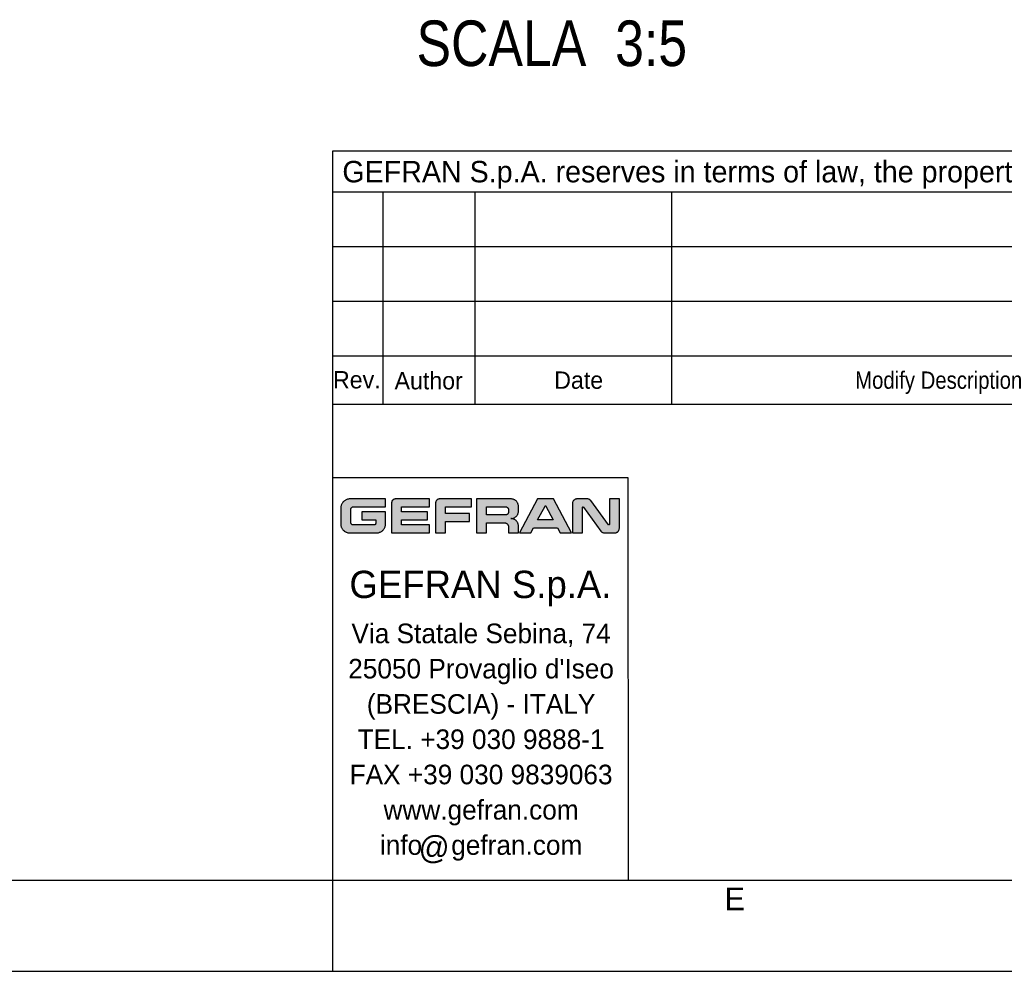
# Model space of a CAD drawing. Header units: millimetres. Extents: x 0 to 594, y 0 to 420.
# Tile 29 of 120: x 350 to 458, y 0 to 104. Entities that reach past the tile are written whole.
import ezdxf

# ---------------------------------------------------------------- set-up
doc = ezdxf.new("R2010")
doc.units = ezdxf.units.MM
doc.header["$LTSCALE"] = 32.67
doc.layers.get('0').update_dxf_attribs({"linetype": 'CONTINUOUS'})
doc.styles.get("Standard").update_dxf_attribs({"font": 'txt', "width": 0.85})
doc.styles.add('TEXTSTYLE_2', font='trium.ttf')
doc.styles.add('TEXTSTYLE_3', font='trium.ttf')
doc.styles.add('TEXTSTYLE_4', font='triumb.ttf')

msp = doc.modelspace()

# ---------------------------------------------------------------- hatches: boundary and pattern name
at = {"linetype": 'CONTINUOUS'}
h = msp.add_hatch(color=2, dxfattribs=at)
h.paths.add_polyline_path([(415.10111, 48.13798), (415.14811, 48.15514), (415.19327, 48.17697), (415.23615, 48.2033), (415.27631, 48.23389), (415.31331, 48.26843), (415.33658, 48.29416), (415.36716, 48.33432), (415.3935, 48.3772), (415.41533, 48.42235), (415.43249, 48.46935), (415.44484, 48.51782), (415.45231, 48.56742), (415.45481, 48.61786), (415.45481, 51.83941), (414.3591, 51.83941), (414.3591, 49.04573), (414.35668, 49.02952), (414.34957, 49.01473), (414.33824, 49.00253), (414.33494, 49.00009), (414.32016, 48.99299), (414.30395, 48.99057), (414.28779, 48.99299), (414.28308, 48.9947), (414.26983, 49.0029), (414.26055, 49.01412), (412.32271, 51.65239), (412.29413, 51.68943), (412.26303, 51.72194), (412.22725, 51.75219), (412.18855, 51.77832), (412.14741, 51.80004), (412.10428, 51.81713), (412.05961, 51.82946), (412.01375, 51.83691), (411.96702, 51.83941), (410.8097, 51.83937), (410.75924, 51.83686), (410.70962, 51.8294), (410.66113, 51.81705), (410.61411, 51.79989), (410.56895, 51.77806), (410.52606, 51.75173), (410.48589, 51.72115), (410.46019, 51.69791), (410.42565, 51.66093), (410.39507, 51.62078), (410.36874, 51.57792), (410.3469, 51.53279), (410.32975, 51.4858), (410.31739, 51.43735), (410.30993, 51.38776), (410.30743, 51.33733), (410.30743, 48.11566), (411.40314, 48.11566), (411.40314, 50.90933), (411.40556, 50.92555), (411.41266, 50.94034), (411.41508, 50.94363), (411.42728, 50.95495), (411.44206, 50.96206), (411.45829, 50.96448), (411.47416, 50.96207), (411.48892, 50.95497), (411.50133, 50.94356), (411.50241, 50.9422), (413.4329, 48.3148), (413.4602, 48.27686), (413.46726, 48.26833), (413.49943, 48.23431), (413.53502, 48.20404), (413.57358, 48.17785), (413.61468, 48.15601), (413.6579, 48.13874), (413.70285, 48.12618), (413.7492, 48.11846), (413.79666, 48.11566), (414.95259, 48.11566), (415.00304, 48.11816), (415.05264, 48.12563)])
h.paths.add_polyline_path([(407.33808, 51.09282), (407.34802, 51.09372), (407.35796, 51.09282), (407.36743, 51.09016), (407.37626, 51.0858), (407.38424, 51.07984), (407.3911, 51.07242), (407.39644, 51.06405), (408.20673, 49.54006), (406.48899, 49.54006), (407.29952, 51.06405), (407.30502, 51.07262), (407.31173, 51.07983), (407.31973, 51.0858), (407.32859, 51.09016)])
h.paths.add_polyline_path([(403.80077, 49.71829), (403.85944, 49.73894), (403.91647, 49.764), (403.97156, 49.79334), (404.02441, 49.82682), (404.0747, 49.86427), (404.12212, 49.90546), (404.15983, 49.94314), (404.20108, 49.99052), (404.23858, 50.04077), (404.27212, 50.09359), (404.30152, 50.14865), (404.32663, 50.20565), (404.34734, 50.2643), (404.36356, 50.32434), (404.37523, 50.38551), (404.38229, 50.44761), (404.38469, 50.51042), (404.38469, 51.00935), (404.38235, 51.0723), (404.37536, 51.13453), (404.36375, 51.19582), (404.34759, 51.25597), (404.32695, 51.31472), (404.30191, 51.3718), (404.2726, 51.42692), (404.23915, 51.47978), (404.20175, 51.53006), (404.16061, 51.57745), (404.12286, 51.61526), (404.07557, 51.65644), (404.02541, 51.69386), (403.97269, 51.72732), (403.91773, 51.75664), (403.86083, 51.78168), (403.80226, 51.80232), (403.7423, 51.81847), (403.68118, 51.83007), (403.61913, 51.83706), (403.55632, 51.83941), (399.7794, 51.83941), (399.7794, 48.1165), (400.87511, 48.1165), (400.87511, 49.21454), (402.85745, 49.21454), (402.9028, 49.21221), (402.94732, 49.20527), (402.99073, 49.19377), (403.0327, 49.17782), (403.07286, 49.15755), (403.1108, 49.13313), (403.1461, 49.10482), (403.17832, 49.07292), (403.18075, 49.07022), (403.20912, 49.03499), (403.23358, 48.99712), (403.25389, 48.95705), (403.26986, 48.9152), (403.28136, 48.87194), (403.28832, 48.8276), (403.29065, 48.78247), (403.29065, 48.1165), (404.38634, 48.1165), (404.38634, 48.8486), (404.384, 48.91129), (404.377, 48.97332), (404.36539, 49.03449), (404.34921, 49.09458), (404.32852, 49.15334), (404.30342, 49.21049), (404.27402, 49.26574), (404.24046, 49.31877), (404.20292, 49.36926), (404.16163, 49.41689), (404.1221, 49.45645), (404.07452, 49.49776), (404.02409, 49.53531), (403.97113, 49.56887), (403.91597, 49.59828), (403.85891, 49.62338), (403.80024, 49.64406), (403.74025, 49.66024), (403.67916, 49.67185), (403.61722, 49.67885), (403.55459, 49.68119), (403.61742, 49.68353), (403.67952, 49.69052), (403.74071, 49.70213)])
h.paths.add_polyline_path([(385.60735, 51.79959), (385.54202, 51.77765), (385.4781, 51.75102), (385.41585, 51.71977), (385.35557, 51.68401), (385.29753, 51.64386), (385.24208, 51.59951), (385.18952, 51.55117), (385.14018, 51.49908), (385.11797, 51.47313), (385.07397, 51.41609), (385.03398, 51.35619), (384.99823, 51.29377), (384.9669, 51.2292), (384.94014, 51.16283), (384.91806, 51.09498), (384.90075, 51.02598), (384.88826, 50.95609), (384.88063, 50.8856), (384.87788, 50.81472), (384.87788, 49.09221), (384.88048, 49.02187), (384.88793, 48.95265), (384.90016, 48.88467), (384.9171, 48.81811), (384.93869, 48.75314), (384.96485, 48.68996), (384.99548, 48.62879), (385.03049, 48.56986), (385.06974, 48.51343), (385.11307, 48.45975), (385.1603, 48.40908), (385.21122, 48.36169), (385.26561, 48.31784), (385.2799, 48.30732), (385.3382, 48.26826), (385.39927, 48.23329), (385.46282, 48.20259), (385.52856, 48.1763), (385.59619, 48.15455), (385.66545, 48.13746), (385.73606, 48.1251), (385.80779, 48.11754), (385.88042, 48.11484), (388.80645, 48.11484), (388.87707, 48.11744), (388.94694, 48.1249), (389.01589, 48.13718), (389.08369, 48.15423), (389.15012, 48.17598), (389.21492, 48.20237), (389.27783, 48.23328), (389.33854, 48.26859), (389.39675, 48.30814), (389.45216, 48.35174), (389.50447, 48.39918), (389.52522, 48.41996), (389.57259, 48.47234), (389.61611, 48.52781), (389.65558, 48.58607), (389.69081, 48.64683), (389.72163, 48.70977), (389.74792, 48.77461), (389.76958, 48.84107), (389.78654, 48.9089), (389.79872, 48.97786), (389.80609, 49.04775), (389.80859, 49.11839), (389.80846, 49.12082), (389.80792, 49.22592), (389.80809, 49.98568), (389.80859, 50.41165), (387.1816, 50.41165), (387.1816, 49.54006), (388.71288, 49.54006), (388.71288, 49.13083), (388.71048, 49.10477), (388.70336, 49.07977), (388.69169, 49.05642), (388.67579, 49.03547), (388.66711, 49.02679), (388.64616, 49.01089), (388.62281, 48.99922), (388.59781, 48.99211), (388.57175, 48.98971), (386.25639, 48.98922), (386.21918, 48.99164), (386.18277, 48.99886), (386.14758, 49.01079), (386.11415, 49.02726), (386.08305, 49.04804), (386.05492, 49.07272), (386.03039, 49.10075), (386.00994, 49.1315), (385.99387, 49.16441), (385.98238, 49.19896), (385.9756, 49.23471), (385.97361, 49.2713), (385.97371, 49.75108), (385.97462, 50.5698), (385.97529, 50.68009), (385.97542, 50.68253), (385.97784, 50.71985), (385.98505, 50.75626), (385.99694, 50.79133), (386.01336, 50.82459), (386.03408, 50.8555), (386.05682, 50.88157), (386.08467, 50.90629), (386.11536, 50.92701), (386.14837, 50.94343), (386.18316, 50.95531), (386.21929, 50.96252), (386.25639, 50.96494), (389.80859, 50.96534), (389.80859, 51.83941), (385.8786, 51.83941), (385.80965, 51.83671), (385.74135, 51.82915), (385.67386, 51.81677)])
h.paths.add_polyline_path([(390.76718, 51.81979), (390.72637, 51.80471), (390.68719, 51.78553), (390.65003, 51.7624), (390.61529, 51.73554), (390.59853, 51.72041), (390.56822, 51.68849), (390.54136, 51.65377), (390.51824, 51.61663), (390.49905, 51.57748), (390.48397, 51.5367), (390.47311, 51.49462), (390.46656, 51.45154), (390.46436, 51.40773), (390.46436, 48.11562), (394.62311, 48.11562), (394.62311, 48.98722), (391.56007, 48.98722), (391.56007, 49.54006), (394.41139, 49.54006), (394.41139, 50.41663), (391.56007, 50.41663), (391.56007, 50.96699), (394.62642, 50.96699), (394.62642, 51.83941), (390.89623, 51.83941), (390.85239, 51.83721), (390.80929, 51.83065)])
h.paths.add_polyline_path([(395.59435, 51.82035), (395.55407, 51.8057), (395.51536, 51.78706), (395.47858, 51.76458), (395.44412, 51.73846), (395.42029, 51.7169), (395.39079, 51.68513), (395.36466, 51.65067), (395.34218, 51.6139), (395.32354, 51.5752), (395.30889, 51.53493), (395.29834, 51.49341), (395.29197, 51.45093), (395.28984, 51.40773), (395.28984, 48.11566), (396.38555, 48.11566), (396.38555, 49.37822), (399.01442, 49.37822), (399.01442, 50.24979), (396.38555, 50.24979), (396.38555, 50.96283), (399.23145, 50.96283), (399.23145, 51.83941), (395.72157, 51.83941), (395.67837, 51.83727), (395.63588, 51.8309)])
h.paths.add_polyline_path([(403.04791, 50.09354), (403.02418, 50.09052), (403.00012, 50.08951), (400.87511, 50.08951), (400.87511, 50.96446), (403.00016, 50.96446), (403.02422, 50.96345), (403.04796, 50.96043), (403.07127, 50.95543), (403.09406, 50.94846), (403.11619, 50.93958), (403.13753, 50.92883), (403.15794, 50.91627), (403.17726, 50.90198), (403.19534, 50.88607), (403.20396, 50.87745), (403.21986, 50.85937), (403.23414, 50.84005), (403.2467, 50.81963), (403.25746, 50.79828), (403.26634, 50.77614), (403.2733, 50.75334), (403.27831, 50.73002), (403.28133, 50.70627), (403.28234, 50.6822), (403.28234, 50.37261), (403.28133, 50.34842), (403.27831, 50.32457), (403.27331, 50.30116), (403.26635, 50.2783), (403.25748, 50.2561), (403.24674, 50.2347), (403.2342, 50.21424), (403.21994, 50.19489), (403.20407, 50.17678), (403.19521, 50.1679), (403.17714, 50.15199), (403.15784, 50.13771), (403.13744, 50.12514), (403.11611, 50.11439), (403.09399, 50.10551), (403.07122, 50.09855)])
h.paths.add_polyline_path([(405.72542, 48.11484), (406.02998, 48.67182), (408.66574, 48.67182), (408.97028, 48.11484), (410.19955, 48.11484), (408.22511, 51.83941), (406.4706, 51.83941), (404.48449, 48.11484)])

# ---------------------------------------------------------------- linework, layer by layer
at = {"color": 2, "linetype": 'CONTINUOUS'}
for p, q in [((384, 90.05248), (570.21398, 90.05248)), ((384, 62.23223), (384, 90.05248)), ((384, 85.55796), (570.21398, 85.55796)), ((389.52166, 62.23223), (389.52166, 85.55796)), ((399.64503, 62.23223), (399.64503, 85.55796)), ((421.22315, 62.23223), (421.22315, 85.55796)), ((384, 79.55334), (477, 79.55334)), ((384, 73.54872), (477, 73.54872)), ((384, 67.5441), (477, 67.5441)), ((384.88063, 50.8856), (384.87788, 50.81472)), ((384.87788, 50.81472), (384.87788, 49.09221)), ((384.88826, 50.95609), (384.88063, 50.8856)), ((384.90075, 51.02598), (384.88826, 50.95609)), ((384.91806, 51.09498), (384.90075, 51.02598)), ((384.94014, 51.16283), (384.91806, 51.09498)), ((384.9669, 51.2292), (384.94014, 51.16283)), ((384.99823, 51.29377), (384.9669, 51.2292)), ((385.03398, 51.35619), (384.99823, 51.29377)), ((385.07397, 51.41609), (385.03398, 51.35619)), ((385.11797, 51.47313), (385.07397, 51.41609)), ((385.14018, 51.49908), (385.11797, 51.47313)), ((385.18952, 51.55117), (385.14018, 51.49908)), ((385.24208, 51.59951), (385.18952, 51.55117)), ((385.29753, 51.64386), (385.24208, 51.59951)), ((385.35557, 51.68401), (385.29753, 51.64386)), ((385.41585, 51.71977), (385.35557, 51.68401)), ((385.4781, 51.75102), (385.41585, 51.71977)), ((385.54202, 51.77765), (385.4781, 51.75102)), ((385.60735, 51.79959), (385.54202, 51.77765)), ((385.67386, 51.81677), (385.60735, 51.79959)), ((385.74135, 51.82915), (385.67386, 51.81677)), ((385.80965, 51.83671), (385.74135, 51.82915)), ((385.8786, 51.83941), (385.80965, 51.83671)), ((389.80859, 51.83941), (385.8786, 51.83941)), ((385.98505, 50.75626), (385.99694, 50.79133)), ((385.99694, 50.79133), (386.01336, 50.82459)), ((386.01336, 50.82459), (386.03408, 50.8555)), ((386.03408, 50.8555), (386.05682, 50.88157)), ((386.05682, 50.88157), (386.08467, 50.90629)), ((386.08467, 50.90629), (386.11536, 50.92701)), ((386.11536, 50.92701), (386.14837, 50.94343)), ((386.14837, 50.94343), (386.18316, 50.95531)), ((386.18316, 50.95531), (386.21929, 50.96252)), ((386.21929, 50.96252), (386.25639, 50.96494)), ((386.25639, 50.96494), (389.80859, 50.96534)), ((389.80859, 50.96534), (389.80859, 51.83941)), ((390.46656, 51.45154), (390.46436, 51.40773)), ((390.46436, 51.40773), (390.46436, 48.11562)), ((390.47311, 51.49462), (390.46656, 51.45154)), ((390.48397, 51.5367), (390.47311, 51.49462)), ((390.49905, 51.57748), (390.48397, 51.5367)), ((390.51824, 51.61663), (390.49905, 51.57748)), ((390.54136, 51.65377), (390.51824, 51.61663)), ((390.56822, 51.68849), (390.54136, 51.65377)), ((390.59853, 51.72041), (390.56822, 51.68849)), ((390.61529, 51.73554), (390.59853, 51.72041)), ((390.65003, 51.7624), (390.61529, 51.73554)), ((390.68719, 51.78553), (390.65003, 51.7624)), ((390.72637, 51.80471), (390.68719, 51.78553)), ((390.76718, 51.81979), (390.72637, 51.80471)), ((390.80929, 51.83065), (390.76718, 51.81979)), ((390.85239, 51.83721), (390.80929, 51.83065)), ((390.89623, 51.83941), (390.85239, 51.83721)), ((394.62642, 51.83941), (390.89623, 51.83941)), ((391.56007, 50.96699), (394.62642, 50.96699)), ((391.56007, 50.41663), (391.56007, 50.96699)), ((394.62642, 50.96699), (394.62642, 51.83941)), ((395.29197, 51.45093), (395.28984, 51.40773)), ((395.28984, 51.40773), (395.28984, 48.11566)), ((395.29834, 51.49341), (395.29197, 51.45093)), ((395.30889, 51.53493), (395.29834, 51.49341)), ((395.32354, 51.5752), (395.30889, 51.53493)), ((395.34218, 51.6139), (395.32354, 51.5752)), ((395.36466, 51.65067), (395.34218, 51.6139)), ((395.39079, 51.68513), (395.36466, 51.65067)), ((395.42029, 51.7169), (395.39079, 51.68513)), ((395.44412, 51.73846), (395.42029, 51.7169)), ((395.47858, 51.76458), (395.44412, 51.73846)), ((395.51536, 51.78706), (395.47858, 51.76458)), ((395.55407, 51.8057), (395.51536, 51.78706)), ((395.59435, 51.82035), (395.55407, 51.8057)), ((395.63588, 51.8309), (395.59435, 51.82035)), ((395.67837, 51.83727), (395.63588, 51.8309)), ((395.72157, 51.83941), (395.67837, 51.83727)), ((399.23145, 51.83941), (395.72157, 51.83941)), ((396.38555, 50.96283), (399.23145, 50.96283)), ((396.38555, 50.24979), (396.38555, 50.96283)), ((399.23145, 50.96283), (399.23145, 51.83941)), ((403.55632, 51.83941), (399.7794, 51.83941)), ((399.7794, 51.83941), (399.7794, 48.1165)), ((400.87511, 50.96446), (403.00016, 50.96446)), ((400.87511, 50.08951), (400.87511, 50.96446)), ((403.00016, 50.96446), (403.02422, 50.96345)), ((403.02422, 50.96345), (403.04796, 50.96043)), ((403.04796, 50.96043), (403.07127, 50.95543)), ((403.07127, 50.95543), (403.09406, 50.94846)), ((403.09406, 50.94846), (403.11619, 50.93958)), ((403.11619, 50.93958), (403.13753, 50.92883)), ((403.13753, 50.92883), (403.15794, 50.91627)), ((403.15794, 50.91627), (403.17726, 50.90198)), ((403.17726, 50.90198), (403.19534, 50.88607)), ((403.19534, 50.88607), (403.20396, 50.87745)), ((403.20396, 50.87745), (403.21986, 50.85937)), ((403.21986, 50.85937), (403.23414, 50.84005)), ((403.23414, 50.84005), (403.2467, 50.81963)), ((403.2467, 50.81963), (403.25746, 50.79828)), ((403.25746, 50.79828), (403.26634, 50.77614)), ((403.61913, 51.83706), (403.55632, 51.83941)), ((403.68118, 51.83007), (403.61913, 51.83706)), ((403.7423, 51.81847), (403.68118, 51.83007)), ((403.80226, 51.80232), (403.7423, 51.81847)), ((403.86083, 51.78168), (403.80226, 51.80232)), ((403.91773, 51.75664), (403.86083, 51.78168)), ((403.97269, 51.72732), (403.91773, 51.75664)), ((404.02541, 51.69386), (403.97269, 51.72732)), ((404.07557, 51.65644), (404.02541, 51.69386)), ((404.12286, 51.61526), (404.07557, 51.65644)), ((404.16061, 51.57745), (404.12286, 51.61526)), ((404.20175, 51.53006), (404.16061, 51.57745)), ((404.23915, 51.47978), (404.20175, 51.53006)), ((404.2726, 51.42692), (404.23915, 51.47978)), ((404.30191, 51.3718), (404.2726, 51.42692)), ((404.32695, 51.31472), (404.30191, 51.3718)), ((404.34759, 51.25597), (404.32695, 51.31472)), ((404.36375, 51.19582), (404.34759, 51.25597)), ((404.37536, 51.13453), (404.36375, 51.19582)), ((404.38235, 51.0723), (404.37536, 51.13453)), ((404.38469, 51.00935), (404.38235, 51.0723)), ((404.38469, 50.51042), (404.38469, 51.00935)), ((406.4706, 51.83941), (404.48449, 48.11484)), ((408.22511, 51.83941), (406.4706, 51.83941)), ((406.48899, 49.54006), (407.29952, 51.06405)), ((407.29952, 51.06405), (407.30502, 51.07262)), ((407.30502, 51.07262), (407.31173, 51.07983)), ((407.31173, 51.07983), (407.31973, 51.0858)), ((407.31973, 51.0858), (407.32859, 51.09016)), ((407.32859, 51.09016), (407.33808, 51.09282)), ((407.33808, 51.09282), (407.34802, 51.09372)), ((407.34802, 51.09372), (407.35796, 51.09282)), ((407.35796, 51.09282), (407.36743, 51.09016)), ((407.36743, 51.09016), (407.37626, 51.0858)), ((407.37626, 51.0858), (407.38424, 51.07984)), ((407.38424, 51.07984), (407.3911, 51.07242)), ((407.3911, 51.07242), (407.39644, 51.06405)), ((407.39644, 51.06405), (408.20673, 49.54006)), ((410.19955, 48.11484), (408.22511, 51.83941)), ((410.30993, 51.38776), (410.30743, 51.33733)), ((410.30743, 51.33733), (410.30743, 48.11566)), ((410.31739, 51.43735), (410.30993, 51.38776)), ((410.32975, 51.4858), (410.31739, 51.43735)), ((410.3469, 51.53279), (410.32975, 51.4858)), ((410.36874, 51.57792), (410.3469, 51.53279)), ((410.39507, 51.62078), (410.36874, 51.57792)), ((410.42565, 51.66093), (410.39507, 51.62078)), ((410.46019, 51.69791), (410.42565, 51.66093)), ((410.48589, 51.72115), (410.46019, 51.69791)), ((410.52606, 51.75173), (410.48589, 51.72115)), ((410.56895, 51.77806), (410.52606, 51.75173)), ((410.61411, 51.79989), (410.56895, 51.77806)), ((410.66113, 51.81705), (410.61411, 51.79989)), ((410.70962, 51.8294), (410.66113, 51.81705)), ((410.75924, 51.83686), (410.70962, 51.8294)), ((410.8097, 51.83937), (410.75924, 51.83686)), ((411.96702, 51.83941), (410.8097, 51.83937)), ((411.40314, 50.90933), (411.40556, 50.92555)), ((411.40314, 48.11566), (411.40314, 50.90933)), ((411.40556, 50.92555), (411.41266, 50.94034)), ((411.41266, 50.94034), (411.41508, 50.94363)), ((411.41508, 50.94363), (411.42728, 50.95495)), ((411.42728, 50.95495), (411.44206, 50.96206)), ((411.44206, 50.96206), (411.45829, 50.96448)), ((411.45829, 50.96448), (411.47416, 50.96207)), ((411.47416, 50.96207), (411.48892, 50.95497)), ((411.48892, 50.95497), (411.50133, 50.94356)), ((411.50133, 50.94356), (411.50241, 50.9422)), ((411.50241, 50.9422), (413.4329, 48.3148)), ((412.01375, 51.83691), (411.96702, 51.83941)), ((412.05961, 51.82946), (412.01375, 51.83691)), ((412.10428, 51.81713), (412.05961, 51.82946)), ((412.14741, 51.80004), (412.10428, 51.81713)), ((412.18855, 51.77832), (412.14741, 51.80004)), ((412.22725, 51.75219), (412.18855, 51.77832)), ((412.26303, 51.72194), (412.22725, 51.75219)), ((412.29413, 51.68943), (412.26303, 51.72194)), ((412.32271, 51.65239), (412.29413, 51.68943)), ((414.26055, 49.01412), (412.32271, 51.65239)), ((415.45481, 51.83941), (414.3591, 51.83941)), ((414.3591, 51.83941), (414.3591, 49.04573)), ((415.45481, 48.61786), (415.45481, 51.83941)), ((385.97361, 49.2713), (385.97371, 49.75108)), ((385.97371, 49.75108), (385.97462, 50.5698)), ((385.97462, 50.5698), (385.97529, 50.68009)), ((385.97529, 50.68009), (385.97542, 50.68253)), ((385.97542, 50.68253), (385.97784, 50.71985)), ((385.97784, 50.71985), (385.98505, 50.75626)), ((389.80859, 50.41165), (387.1816, 50.41165)), ((387.1816, 50.41165), (387.1816, 49.54006)), ((389.80792, 49.22592), (389.80809, 49.98568)), ((389.80809, 49.98568), (389.80859, 50.41165)), ((394.41139, 50.41663), (391.56007, 50.41663)), ((394.41139, 49.54006), (394.41139, 50.41663)), ((399.01442, 50.24979), (396.38555, 50.24979)), ((399.01442, 49.37822), (399.01442, 50.24979)), ((403.00012, 50.08951), (400.87511, 50.08951)), ((403.02418, 50.09052), (403.00012, 50.08951)), ((403.04791, 50.09354), (403.02418, 50.09052)), ((403.07122, 50.09855), (403.04791, 50.09354)), ((403.09399, 50.10551), (403.07122, 50.09855)), ((403.11611, 50.11439), (403.09399, 50.10551)), ((403.13744, 50.12514), (403.11611, 50.11439)), ((403.15784, 50.13771), (403.13744, 50.12514)), ((403.17714, 50.15199), (403.15784, 50.13771)), ((403.19521, 50.1679), (403.17714, 50.15199)), ((403.20407, 50.17678), (403.19521, 50.1679)), ((403.21994, 50.19489), (403.20407, 50.17678)), ((403.2342, 50.21424), (403.21994, 50.19489)), ((403.24674, 50.2347), (403.2342, 50.21424)), ((403.25748, 50.2561), (403.24674, 50.2347)), ((403.26635, 50.2783), (403.25748, 50.2561)), ((403.26634, 50.77614), (403.2733, 50.75334)), ((403.27331, 50.30116), (403.26635, 50.2783)), ((403.2733, 50.75334), (403.27831, 50.73002)), ((403.27831, 50.32457), (403.27331, 50.30116)), ((403.27831, 50.73002), (403.28133, 50.70627)), ((403.28133, 50.34842), (403.27831, 50.32457)), ((403.28133, 50.70627), (403.28234, 50.6822)), ((403.28234, 50.37261), (403.28133, 50.34842)), ((403.28234, 50.6822), (403.28234, 50.37261)), ((403.74071, 49.70213), (403.80077, 49.71829)), ((403.80077, 49.71829), (403.85944, 49.73894)), ((403.85944, 49.73894), (403.91647, 49.764)), ((403.91647, 49.764), (403.97156, 49.79334)), ((403.97156, 49.79334), (404.02441, 49.82682)), ((404.02441, 49.82682), (404.0747, 49.86427)), ((404.0747, 49.86427), (404.12212, 49.90546)), ((404.12212, 49.90546), (404.15983, 49.94314)), ((404.15983, 49.94314), (404.20108, 49.99052)), ((404.20108, 49.99052), (404.23858, 50.04077)), ((404.23858, 50.04077), (404.27212, 50.09359)), ((404.27212, 50.09359), (404.30152, 50.14865)), ((404.30152, 50.14865), (404.32663, 50.20565)), ((404.32663, 50.20565), (404.34734, 50.2643)), ((404.34734, 50.2643), (404.36356, 50.32434)), ((404.36356, 50.32434), (404.37523, 50.38551)), ((404.37523, 50.38551), (404.38229, 50.44761)), ((404.38229, 50.44761), (404.38469, 50.51042)), ((384.87788, 49.09221), (384.88048, 49.02187)), ((384.88048, 49.02187), (384.88793, 48.95265)), ((384.88793, 48.95265), (384.90016, 48.88467)), ((384.90016, 48.88467), (384.9171, 48.81811)), ((384.9171, 48.81811), (384.93869, 48.75314)), ((384.93869, 48.75314), (384.96485, 48.68996)), ((384.96485, 48.68996), (384.99548, 48.62879)), ((384.99548, 48.62879), (385.03049, 48.56986)), ((385.9756, 49.23471), (385.97361, 49.2713)), ((385.98238, 49.19896), (385.9756, 49.23471)), ((385.99387, 49.16441), (385.98238, 49.19896)), ((386.00994, 49.1315), (385.99387, 49.16441)), ((386.03039, 49.10075), (386.00994, 49.1315)), ((386.05492, 49.07272), (386.03039, 49.10075)), ((386.08305, 49.04804), (386.05492, 49.07272)), ((386.11415, 49.02726), (386.08305, 49.04804)), ((386.14758, 49.01079), (386.11415, 49.02726)), ((386.18277, 48.99886), (386.14758, 49.01079)), ((386.21918, 48.99164), (386.18277, 48.99886)), ((386.25639, 48.98922), (386.21918, 48.99164)), ((388.57175, 48.98971), (386.25639, 48.98922)), ((387.1816, 49.54006), (388.71288, 49.54006)), ((388.59781, 48.99211), (388.57175, 48.98971)), ((388.62281, 48.99922), (388.59781, 48.99211)), ((388.64616, 49.01089), (388.62281, 48.99922)), ((388.66711, 49.02679), (388.64616, 49.01089)), ((388.67579, 49.03547), (388.66711, 49.02679)), ((388.69169, 49.05642), (388.67579, 49.03547)), ((388.70336, 49.07977), (388.69169, 49.05642)), ((388.71048, 49.10477), (388.70336, 49.07977)), ((388.71288, 49.13083), (388.71048, 49.10477)), ((388.71288, 49.54006), (388.71288, 49.13083)), ((389.65558, 48.58607), (389.69081, 48.64683)), ((389.69081, 48.64683), (389.72163, 48.70977)), ((389.72163, 48.70977), (389.74792, 48.77461)), ((389.74792, 48.77461), (389.76958, 48.84107)), ((389.76958, 48.84107), (389.78654, 48.9089)), ((389.78654, 48.9089), (389.79872, 48.97786)), ((389.79872, 48.97786), (389.80609, 49.04775)), ((389.80609, 49.04775), (389.80859, 49.11839)), ((389.80846, 49.12082), (389.80792, 49.22592)), ((389.80859, 49.11839), (389.80846, 49.12082)), ((391.56007, 49.54006), (394.41139, 49.54006)), ((391.56007, 48.98722), (391.56007, 49.54006)), ((394.62311, 48.98722), (391.56007, 48.98722)), ((394.62311, 48.11562), (394.62311, 48.98722)), ((396.38555, 49.37822), (399.01442, 49.37822)), ((396.38555, 48.11566), (396.38555, 49.37822)), ((400.87511, 49.21454), (402.85745, 49.21454)), ((400.87511, 48.1165), (400.87511, 49.21454)), ((402.85745, 49.21454), (402.9028, 49.21221)), ((402.9028, 49.21221), (402.94732, 49.20527)), ((402.94732, 49.20527), (402.99073, 49.19377)), ((402.99073, 49.19377), (403.0327, 49.17782)), ((403.0327, 49.17782), (403.07286, 49.15755)), ((403.07286, 49.15755), (403.1108, 49.13313)), ((403.1108, 49.13313), (403.1461, 49.10482)), ((403.1461, 49.10482), (403.17832, 49.07292)), ((403.17832, 49.07292), (403.18075, 49.07022)), ((403.18075, 49.07022), (403.20912, 49.03499)), ((403.20912, 49.03499), (403.23358, 48.99712)), ((403.23358, 48.99712), (403.25389, 48.95705)), ((403.25389, 48.95705), (403.26986, 48.9152)), ((403.26986, 48.9152), (403.28136, 48.87194)), ((403.28136, 48.87194), (403.28832, 48.8276)), ((403.28832, 48.8276), (403.29065, 48.78247)), ((403.29065, 48.78247), (403.29065, 48.1165)), ((403.55459, 49.68119), (403.61742, 49.68353)), ((403.61722, 49.67885), (403.55459, 49.68119)), ((403.67916, 49.67185), (403.61722, 49.67885)), ((403.61742, 49.68353), (403.67952, 49.69052)), ((403.74025, 49.66024), (403.67916, 49.67185)), ((403.67952, 49.69052), (403.74071, 49.70213)), ((403.80024, 49.64406), (403.74025, 49.66024)), ((403.85891, 49.62338), (403.80024, 49.64406)), ((403.91597, 49.59828), (403.85891, 49.62338)), ((403.97113, 49.56887), (403.91597, 49.59828)), ((404.02409, 49.53531), (403.97113, 49.56887)), ((404.07452, 49.49776), (404.02409, 49.53531)), ((404.1221, 49.45645), (404.07452, 49.49776)), ((404.16163, 49.41689), (404.1221, 49.45645)), ((404.20292, 49.36926), (404.16163, 49.41689)), ((404.24046, 49.31877), (404.20292, 49.36926)), ((404.27402, 49.26574), (404.24046, 49.31877)), ((404.30342, 49.21049), (404.27402, 49.26574)), ((404.32852, 49.15334), (404.30342, 49.21049)), ((404.34921, 49.09458), (404.32852, 49.15334)), ((404.36539, 49.03449), (404.34921, 49.09458)), ((404.377, 48.97332), (404.36539, 49.03449)), ((404.384, 48.91129), (404.377, 48.97332)), ((404.38634, 48.8486), (404.384, 48.91129)), ((404.38634, 48.1165), (404.38634, 48.8486)), ((405.72542, 48.11484), (406.02998, 48.67182)), ((406.02998, 48.67182), (408.66574, 48.67182)), ((408.20673, 49.54006), (406.48899, 49.54006)), ((408.66574, 48.67182), (408.97028, 48.11484)), ((414.26983, 49.0029), (414.26055, 49.01412)), ((414.28308, 48.9947), (414.26983, 49.0029)), ((414.28779, 48.99299), (414.28308, 48.9947)), ((414.30395, 48.99057), (414.28779, 48.99299)), ((414.32016, 48.99299), (414.30395, 48.99057)), ((414.33494, 49.00009), (414.32016, 48.99299)), ((414.33824, 49.00253), (414.33494, 49.00009)), ((414.34957, 49.01473), (414.33824, 49.00253)), ((414.35668, 49.02952), (414.34957, 49.01473)), ((414.3591, 49.04573), (414.35668, 49.02952)), ((385.03049, 48.56986), (385.06974, 48.51343)), ((385.06974, 48.51343), (385.11307, 48.45975)), ((385.11307, 48.45975), (385.1603, 48.40908)), ((385.1603, 48.40908), (385.21122, 48.36169)), ((385.21122, 48.36169), (385.26561, 48.31784)), ((385.26561, 48.31784), (385.2799, 48.30732)), ((385.2799, 48.30732), (385.3382, 48.26826)), ((385.3382, 48.26826), (385.39927, 48.23329)), ((385.39927, 48.23329), (385.46282, 48.20259)), ((385.46282, 48.20259), (385.52856, 48.1763)), ((385.52856, 48.1763), (385.59619, 48.15455)), ((385.59619, 48.15455), (385.66545, 48.13746)), ((385.66545, 48.13746), (385.73606, 48.1251)), ((385.73606, 48.1251), (385.80779, 48.11754)), ((385.80779, 48.11754), (385.88042, 48.11484)), ((385.88042, 48.11484), (388.80645, 48.11484)), ((388.80645, 48.11484), (388.87707, 48.11744)), ((388.87707, 48.11744), (388.94694, 48.1249)), ((388.94694, 48.1249), (389.01589, 48.13718)), ((389.01589, 48.13718), (389.08369, 48.15423)), ((389.08369, 48.15423), (389.15012, 48.17598)), ((389.15012, 48.17598), (389.21492, 48.20237)), ((389.21492, 48.20237), (389.27783, 48.23328)), ((389.27783, 48.23328), (389.33854, 48.26859)), ((389.33854, 48.26859), (389.39675, 48.30814)), ((389.39675, 48.30814), (389.45216, 48.35174)), ((389.45216, 48.35174), (389.50447, 48.39918)), ((389.50447, 48.39918), (389.52522, 48.41996)), ((389.52522, 48.41996), (389.57259, 48.47234)), ((389.57259, 48.47234), (389.61611, 48.52781)), ((389.61611, 48.52781), (389.65558, 48.58607)), ((390.46436, 48.11562), (394.62311, 48.11562)), ((395.28984, 48.11566), (396.38555, 48.11566)), ((399.7794, 48.1165), (400.87511, 48.1165)), ((403.29065, 48.1165), (404.38634, 48.1165)), ((404.48449, 48.11484), (405.72542, 48.11484)), ((408.97028, 48.11484), (410.19955, 48.11484)), ((410.30743, 48.11566), (411.40314, 48.11566)), ((413.4329, 48.3148), (413.4602, 48.27686)), ((413.4602, 48.27686), (413.46726, 48.26833)), ((413.46726, 48.26833), (413.49943, 48.23431)), ((413.49943, 48.23431), (413.53502, 48.20404)), ((413.53502, 48.20404), (413.57358, 48.17785)), ((413.57358, 48.17785), (413.61468, 48.15601)), ((413.61468, 48.15601), (413.6579, 48.13874)), ((413.6579, 48.13874), (413.70285, 48.12618)), ((413.70285, 48.12618), (413.7492, 48.11846)), ((413.7492, 48.11846), (413.79666, 48.11566)), ((413.79666, 48.11566), (414.95259, 48.11566)), ((414.95259, 48.11566), (415.00304, 48.11816)), ((415.00304, 48.11816), (415.05264, 48.12563)), ((415.05264, 48.12563), (415.10111, 48.13798)), ((415.10111, 48.13798), (415.14811, 48.15514)), ((415.14811, 48.15514), (415.19327, 48.17697)), ((415.19327, 48.17697), (415.23615, 48.2033)), ((415.23615, 48.2033), (415.27631, 48.23389)), ((415.27631, 48.23389), (415.31331, 48.26843)), ((415.31331, 48.26843), (415.33658, 48.29416)), ((415.33658, 48.29416), (415.36716, 48.33432)), ((415.36716, 48.33432), (415.3935, 48.3772)), ((415.3935, 48.3772), (415.41533, 48.42235)), ((415.41533, 48.42235), (415.43249, 48.46935)), ((415.43249, 48.46935), (415.44484, 48.51782)), ((415.44484, 48.51782), (415.45231, 48.56742)), ((415.45231, 48.56742), (415.45481, 48.61786)), ((0, 0), (594, 0))]:
    msp.add_line(p, q, dxfattribs=at)
at = {"color": 7, "linetype": 'CONTINUOUS'}
for p, q in [((384, 62.23223), (570.21398, 62.23223)), ((384, 0), (384, 62.23223)), ((384, 54.18726), (416.38069, 54.18726)), ((416.38069, 54.18726), (416.41272, 10)), ((20, 10), (570.21398, 10))]:
    msp.add_line(p, q, dxfattribs=at)

# ---------------------------------------------------------------- texts
at = {"color": 2, "linetype": 'CONTINUOUS', "insert": (422.89085, 104.34539), "char_height": 5, "width": 56.4285714, "attachment_point": 3, "line_spacing_factor": 0.9}
msp.add_mtext('SCALA  3:5', dxfattribs=at)
at = {"color": 2, "linetype": 'CONTINUOUS'}
for s, insert, char_height, width, attachment_point, line_spacing_factor, style in [('GEFRAN S.p.A. reserves in terms of law, the property in the following drawing: no copy to third parties without authorization', (385.05645, 88.93256), 2.35, 182.6385185, 1, 0.9, 'TEXTSTYLE_2'), ('Author', (390.78464, 65.76386), 1.9, 7.9237037, 1, 0.9, 'TEXTSTYLE_2'), ('Modify Description', (441.30739, 65.82692), 1.9, 22.1877778, 1, 0.9, 'TEXTSTYLE_2'), ('Rev.', (384.03325, 65.86835), 1.9, 5.4537037, 1, 0.9, 'TEXTSTYLE_2'), ('Date', (408.30832, 65.82845), 1.9, 5.5944444, 1, 0.9, 'TEXTSTYLE_2'), ('GEFRAN S.p.A.', (400.21025, 43.96002), 3, 31.1444444, 2, 0.9, 'TEXTSTYLE_4'), ("Via Statale Sebina, 74\\P25050 Provaglio d'Iseo\\P(BRESCIA) - ITALY\\PTEL. +39 030 9888-1\\PFAX +39 030 9839063\\Pwww.gefran.com\\Pinfo    gefran.com", (400.28133, 38.15764), 2.15, 31.182963, 2, 1.08, 'TEXTSTYLE_3'), ('@', (393.42857, 14.84516), 2.5, 3.4537037, 1, 0.9, 'TEXTSTYLE_2'), ('E', (428.12132, 9.19691), 2.5, 2.3055556, 2, 0.9, 'TEXTSTYLE_2')]:
    msp.add_mtext(s, dxfattribs=dict(at, insert=insert, char_height=char_height, width=width, attachment_point=attachment_point, line_spacing_factor=line_spacing_factor, style=style))

doc.saveas('drawing.dxf')
